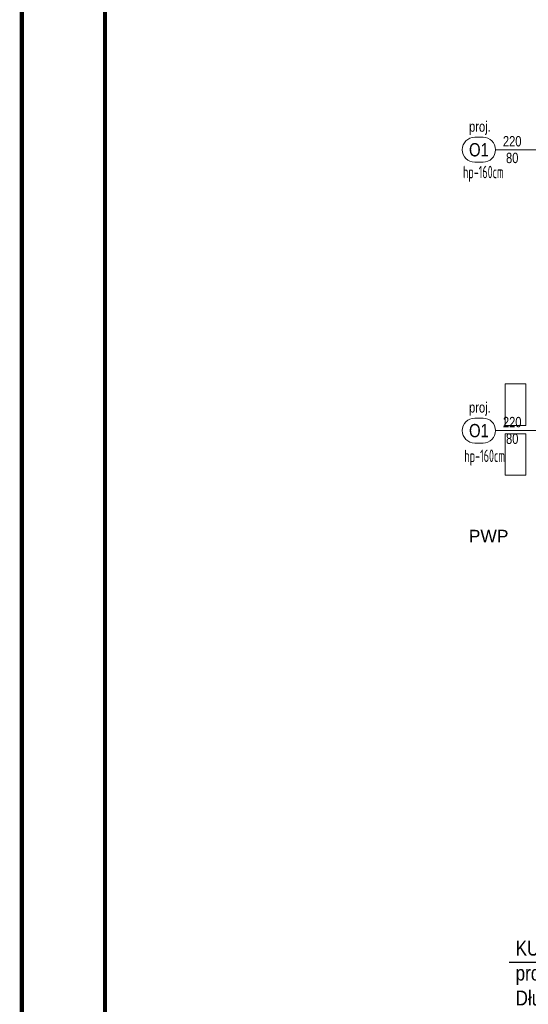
# Model space of a CAD drawing. Header units: centimetres. Extents: x -2715 to 104803, y -2927 to 32152.
# Tile 7 of 72: x 85598 to 86209, y -620 to 564. Entities that reach past the tile are written whole.
import ezdxf
from ezdxf.enums import TextEntityAlignment as Align
from ezdxf.lldxf.tags import DXFTag

# ---------------------------------------------------------------- set-up
doc = ezdxf.new("R2010")
doc.units = ezdxf.units.CM
doc.header["$MEASUREMENT"] = 0
for name, color, linetype, lineweight in [('1_ view 4 _ rozbiórka', 252, 'Dash', 9), ('2_ doors description proj.', 252, 'Continuous', 15), ('3_ PPOŻ  opisy', 252, 'Continuous', 18)]:
    doc.layers.add(name, color=color, linetype=linetype, lineweight=lineweight)
doc.layers.add('_IS_sanitarne.opis', color=105, linetype='Continuous')
doc.styles.add('ARIAL', font='arial.ttf', dxfattribs={"width": 0.8})
doc.styles.add('BIKTS', font='bikromsw.shx', dxfattribs={"width": 0.85})
doc.styles.get("Standard").update_dxf_attribs({"font": 'ARIALN.TTF'})
doc.styles.add('TXT3', font='geniso.shx', dxfattribs={"width": 0.75})
doc.styles.add('TXT_D', font='arial.ttf')
tags = doc.linetypes.add('Dash', pattern=[15, 10, -5]).pattern_tags.tags
tags[6:7] = [DXFTag(74, 4), DXFTag(75, 0), DXFTag(340, '0'), DXFTag(46, 0.0), DXFTag(50, 0.0), DXFTag(44, 0.0), DXFTag(45, 0.0)]
tags[4:5] = [DXFTag(74, 4), DXFTag(75, 0), DXFTag(340, '0'), DXFTag(46, 0.0), DXFTag(50, 0.0), DXFTag(44, 0.0), DXFTag(45, 0.0)]

# ---------------------------------------------------------------- blocks, each defined once
blk = doc.blocks.new('_OZN.DRZWI')
blk.add_line((0, 0), (61.1, 0))
blk.add_lwpolyline([(-15, 15, -1), (-15, -15), (-25, -15, -1), (-25, 15)], format="xyb", close=True)
at = {"style": 'BIKTS', "width": 0.8}
blk.add_attdef('WYSOK', text='', height=8, rotation=0, dxfattribs=at).set_placement((27.6, 12.7), align=Align.TOP_CENTER)
for p in [(-20, 0), (75.1, 0)]:
    blk.add_attdef('OZN', text='', height=8, rotation=0, dxfattribs=at).set_placement(p, align=Align.MIDDLE)
blk.add_attdef('SZEROK', text='', height=8, rotation=0, dxfattribs=at).set_placement((27.6, -12.4), align=Align.CENTER)

msp = doc.modelspace()

# ---------------------------------------------------------------- linework, layer by layer
at = {"lineweight": 50, "const_width": 5}
msp.add_lwpolyline([(85600.17, -1443.15), (85600.17, 1526.85), (89800.17, 1526.85), (89800.17, -1443.15), (85600.17, -1443.15)], dxfattribs=at)
at = {"lineweight": 50}
msp.add_lwpolyline([(85700.17, -1343.15, 5, 5, 0), (85700.17, 1426.85, 5, 5, 0), (89700.17, 1426.85, 5, 5, 0), (89700.17, -1343.15, 5, 5, 0)], format="xyseb", close=True, dxfattribs=at)
at = {"layer": '1_ view 4 _ rozbiórka', "ltscale": 25}
for points in [[(86181.36, 76.17), (86181.36, 126.17), (86206.36, 126.17), (86206.36, 76.17), (86181.36, 76.17)], [(86181.36, 16.17), (86181.36, 66.17), (86206.36, 66.17), (86206.36, 16.17), (86181.36, 16.17)]]:
    msp.add_lwpolyline(points, dxfattribs=at)
at = {"layer": '_IS_sanitarne.opis'}
msp.add_lwpolyline([(86528.24, -442.87), (86528.24, -570.18), (86186.26, -570.18)], dxfattribs=at)

# ---------------------------------------------------------------- block references
at = {"layer": '2_ doors description proj.'}
ref = msp.add_blockref('_OZN.DRZWI', (86169.97, 407.9), dxfattribs=at)
ref.add_attrib('OZN', 'proj.', dxfattribs={"layer": '0', "color": 7, "lineweight": 5, "height": 12.5, "style": 'BIKTS', "width": 0.8}).set_placement((86151.11, 434.3), align=Align.MIDDLE)
ref.add_attrib('WYSOK', '80', dxfattribs={"layer": '0', "color": 7, "lineweight": 5, "height": 12.5, "style": 'BIKTS', "width": 0.8}).set_placement((86189.97, 404.36), align=Align.TOP_CENTER)
ref.add_attrib('SZEROK', '220', dxfattribs={"layer": '0', "color": 7, "lineweight": 5, "height": 12.5, "style": 'BIKTS', "width": 0.8}).set_placement((86189.97, 411.91), align=Align.CENTER)
ref.add_attrib('OZN', 'O1', dxfattribs={"layer": '0', "color": 7, "lineweight": 5, "height": 16, "style": 'ARIAL', "width": 0.8}).set_placement((86149.97, 407.9), align=Align.MIDDLE)
ref = msp.add_blockref('_OZN.DRZWI', (86169.97, 69.93), dxfattribs=at)
ref.add_attrib('OZN', 'proj.', dxfattribs={"layer": '0', "color": 7, "lineweight": 5, "height": 12.5, "style": 'BIKTS', "width": 0.8}).set_placement((86151.11, 96.34), align=Align.MIDDLE)
ref.add_attrib('WYSOK', '80', dxfattribs={"layer": '0', "color": 7, "lineweight": 5, "height": 12.5, "style": 'BIKTS', "width": 0.8}).set_placement((86189.97, 66.39), align=Align.TOP_CENTER)
ref.add_attrib('SZEROK', '220', dxfattribs={"layer": '0', "color": 7, "lineweight": 5, "height": 12.5, "style": 'BIKTS', "width": 0.8}).set_placement((86189.97, 73.94), align=Align.CENTER)
ref.add_attrib('OZN', 'O1', dxfattribs={"layer": '0', "color": 7, "lineweight": 5, "height": 16, "style": 'ARIAL', "width": 0.8}).set_placement((86149.97, 69.93), align=Align.MIDDLE)

# ---------------------------------------------------------------- texts
at = {"layer": '2_ doors description proj.', "char_height": 15, "attachment_point": 7, "line_spacing_factor": 0.814815, "style": 'TXT3'}
for insert in [(86130.79, 369.06), (86132.4, 27.58)]:
    msp.add_mtext('{\\W0.65;hp-160cm}', dxfattribs=dict(at, insert=insert))
at = {"layer": '_IS_sanitarne.opis', "insert": (86194.01, -543.88), "char_height": 18, "width": 541.2319, "attachment_point": 1}
msp.add_mtext('\\pxt4;\\fArial Narrow|b0|i0|c238;KURTYNA GUARD ONE C,\\Pprod. SONNIGER\\P\\pt;Długość kurtyny: 1100 mm\\PMax. przepływ powietrza: 2100 m3/h\\PMax. wysokość montażu: 2,9 m\\PZasilanie: 230 V/50 Hz\\PPobór prądu: 0,7 A\\PWaga: 11,7 kg', dxfattribs=at)

# ---------------------------------------------------------------- next in the draw order: texts
at = {"layer": '3_ PPOŻ  opisy', "insert": (86137.74, -49.48), "char_height": 15, "width": 48.8787, "attachment_point": 1, "rotation": 0.02018, "style": 'TXT_D', "bg_fill": 3, "box_fill_scale": 1, "bg_fill_color": 1, "bg_fill_transparency": 0}
msp.add_mtext('PWP', dxfattribs=at)

doc.saveas('drawing.dxf')
